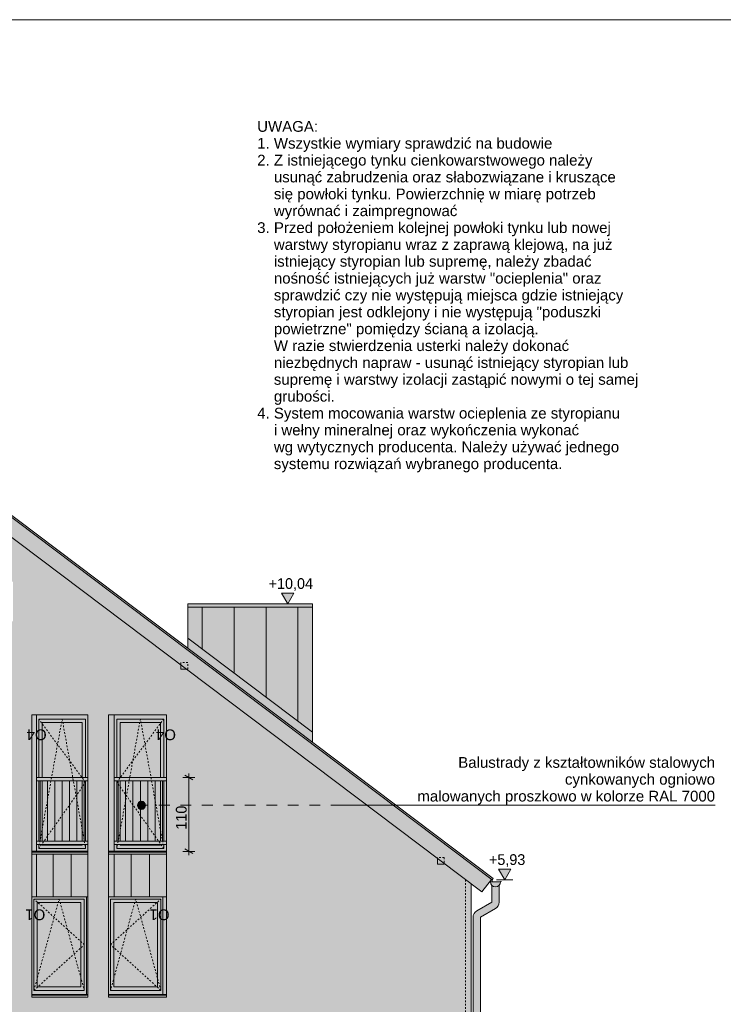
# Model space of a CAD drawing. Extents: x -613240 to -325500, y -25863 to 152403.
# Tile 28 of 254: x -451685 to -441204, y -8258 to 6403. Entities that reach past the tile are written whole.
import ezdxf

# ---------------------------------------------------------------- set-up
doc = ezdxf.new("R2010")
doc.units = 0
doc.header["$MEASUREMENT"] = 0
doc.linetypes.add('Hidden Line', pattern=[50, 25, -25])
doc.linetypes.add('Przerywana', pattern=[320, 160, -160])
doc.layers.add('A-Opisy', color=7, linetype='Continuous')
doc.layers.add('INWENT WYMIARY', color=7, linetype='Continuous')
for name, color, linetype, lineweight in [('A-Opisy_Nr_Pióra__21', 7, 'Continuous', 9), ('Arch balustrady_Nr_Pióra__41', 7, 'Continuous', 15), ('Arch dachowki_Nr_Pióra__21', 7, 'Continuous', 9), ('Arch okna_Nr_Pióra__5', 7, 'Continuous', 13), ('Arch opisy okien_Nr_Pióra__21', 7, 'Continuous', 9), ('Arch opisy_Nr_Pióra__21', 7, 'Continuous', 9), ('Arch rynny_Nr_Pióra__5', 7, 'Continuous', 13), ('ARCH TABELA_Nr_Pióra__21', 7, 'Continuous', 9), ('Arch wykończenie_Nr_Pióra__41', 7, 'Continuous', 15), ('INWENT KONST. DREWNIANA_Nr_Pióra__21', 7, 'Continuous', 9), ('INWENT RURY SPUSTOWE_Nr_Pióra__21', 7, 'Continuous', 9), ('INWENT WYMIARY_Nr_Pióra__21', 7, 'Continuous', 9), ('INWENT. OKNA_Nr_Pióra__5', 7, 'Continuous', 13), ('INWENT.ŚCIANY_Nr_Pióra__21', 7, 'Continuous', 9)]:
    doc.layers.add(name, color=color, linetype=linetype, lineweight=lineweight)
doc.layers.add('arch wypelnienia_Nr_Pióra__119', color=7, linetype='Continuous', lineweight=13, true_color=0xd9d1d0)
doc.layers.add('arch wypelnienia_Nr_Pióra__2', color=7, linetype='Continuous', lineweight=13, true_color=0x7f7f7f)
doc.styles.add('GENERATED_STYLE_1', font='txt')
doc.styles.add('GENERATED_STYLE_10', font='arial.ttf')
doc.styles.add('GENERATED_STYLE_12', font='arial.ttf')
doc.dimstyles.new('GENERATED_STYLE__3', dxfattribs={"dimtxt": 160.000002, "dimasz": 91.2, "dimexe": 0.18, "dimexo": 0, "dimgap": 0.09, "dimtad": 1, "dimdec": 0, "dimlfac": 0.1, "dimzin": 0, "dimdsep": 46, "dimtxsty": 'GENERATED_STYLE_1', "dimblk": 'ARROWHEAD_2', "dimblk1": 'ARROWHEAD_2', "dimblk2": 'ARROWHEAD_2', "dimcen": 0.09, "dimclrd": 7, "dimclre": 7, "dimclrt": 7, "dimazin": 0, "dimtfac": 1, "dimtdec": 4, "dimtmove": 0, "dimatfit": 3, "dimfxl": 0, "dimtolj": 1, "dimtzin": 0, "dimarcsym": 0})
doc.dimstyles.new('GENERATED_STYLE__4', dxfattribs={"dimtxt": 160.000002, "dimasz": 91.2, "dimexe": 0.18, "dimexo": 0, "dimgap": 0.09, "dimtad": 1, "dimdec": 0, "dimlfac": 0.1, "dimzin": 0, "dimdsep": 46, "dimtxsty": 'GENERATED_STYLE_1', "dimblk": 'ARROWHEAD_2', "dimblk1": 'ARROWHEAD_2', "dimblk2": 'ARROWHEAD_2', "dimcen": 0.09, "dimclrd": 7, "dimclre": 7, "dimclrt": 7, "dimazin": 0, "dimtfac": 1, "dimtdec": 4, "dimtmove": 2, "dimatfit": 3, "dimfxl": 0, "dimtolj": 1, "dimtzin": 0, "dimarcsym": 0})

# ---------------------------------------------------------------- blocks, each defined once
blk = doc.blocks.new('Wymiary_56', base_point=(-444461, -6404))
at = {"layer": 'INWENT WYMIARY_Nr_Pióra__21', "linetype": 'Continuous'}
blk.add_hatch(color=256, dxfattribs=at).paths.add_polyline_path([(-444461, -6404), (-444554, -6244), (-444368, -6244)], flags=0)
for p, q in [((-444461, -6404), (-444554, -6244)), ((-444554, -6244), (-444368, -6244)), ((-444368, -6244), (-444461, -6404)), ((-444461, -6404), (-444581, -6404)), ((-444461, -6404), (-444341, -6404))]:
    blk.add_line(p, q, dxfattribs=at)
at = {"layer": 'INWENT WYMIARY_Nr_Pióra__21', "insert": (-444695, -6212), "char_height": 160, "attachment_point": 7, "style": 'GENERATED_STYLE_1'}
blk.add_mtext('{+5,93}', dxfattribs=at)
blk = doc.blocks.new('Wymiary_60', base_point=(-447693, -2295))
at = {"layer": 'INWENT WYMIARY_Nr_Pióra__21', "linetype": 'Continuous'}
blk.add_hatch(color=256, dxfattribs=at).paths.add_polyline_path([(-447693, -2295), (-447785, -2135), (-447600, -2135)], flags=0)
for p, q in [((-447693, -2295), (-447785, -2135)), ((-447785, -2135), (-447600, -2135)), ((-447600, -2135), (-447693, -2295)), ((-447693, -2295), (-447813, -2295)), ((-447693, -2295), (-447573, -2295))]:
    blk.add_line(p, q, dxfattribs=at)
at = {"layer": 'INWENT WYMIARY_Nr_Pióra__21', "insert": (-447977, -2103), "char_height": 160, "attachment_point": 7, "style": 'GENERATED_STYLE_1'}
blk.add_mtext('{+10,04}', dxfattribs=at)
blk = doc.blocks.new('*D754')
at = {"layer": 'INWENT WYMIARY_Nr_Pióra__21', "linetype": 'Continuous'}
for p, q in [((-456443, -5845), (-456323, -5914)), ((-456293, -5880), (-456473, -5880)), ((-456293, -5980), (-456473, -5980)), ((-456443, -5945), (-456323, -6014)), ((-456383, -5980), (-456383, -5880)), ((-456383, -6038), (-456383, -5980))]:
    blk.add_line(p, q, dxfattribs=at)
at = {"layer": 'INWENT WYMIARY_Nr_Pióra__21', "char_height": 160, "attachment_point": 7, "rotation": 90, "style": 'GENERATED_STYLE_1'}
for s, insert in [('{100}', (-456415, -5533)), ('{10}', (-456415, -6219))]:
    blk.add_mtext(s, dxfattribs=dict(at, insert=insert))
blk = doc.blocks.new('ARROWHEAD_2')
at = {"color": 0, "linetype": 'Continuous', "lineweight": 0}
for p, q in [((0, 0), (-1, 0)), ((-0.38, -0.66), (0.38, 0.66))]:
    blk.add_line(p, q, dxfattribs=at)
blk = doc.blocks.new('*D755')
at = {"layer": 'INWENT WYMIARY_Nr_Pióra__21', "linetype": 'Continuous'}
for p, q in [((-456383, -4880), (-456383, -4821)), ((-456293, -4880), (-456473, -4880)), ((-456323, -4914), (-456443, -4845)), ((-456383, -5880), (-456383, -4880)), ((-456443, -5845), (-456323, -5914)), ((-456293, -5880), (-456473, -5880))]:
    blk.add_line(p, q, dxfattribs=at)
at = {"layer": 'INWENT WYMIARY_Nr_Pióra__21', "char_height": 160, "attachment_point": 7, "rotation": 90, "style": 'GENERATED_STYLE_1'}
for s, insert in [('{100}', (-456415, -5533)), ('{10}', (-456415, -6219))]:
    blk.add_mtext(s, dxfattribs=dict(at, insert=insert))
blk = doc.blocks.new('*D756')
at = {"layer": 'INWENT WYMIARY_Nr_Pióra__21', "linetype": 'Continuous'}
for p, q in [((-449164, -4880), (-449164, -4821)), ((-449074, -4880), (-449254, -4880)), ((-449104, -4914), (-449224, -4845)), ((-449164, -5980), (-449164, -4880)), ((-449074, -5980), (-449254, -5980)), ((-449224, -5945), (-449104, -6014)), ((-449164, -6038), (-449164, -5980))]:
    blk.add_line(p, q, dxfattribs=at)
at = {"layer": 'INWENT WYMIARY_Nr_Pióra__21', "insert": (-449196, -5657), "char_height": 160, "attachment_point": 7, "rotation": 90, "style": 'GENERATED_STYLE_1'}
blk.add_mtext('{110}', dxfattribs=at)
blk = doc.blocks.new('Linia_196', base_point=(-446890, -5295))
at = {"layer": 'A-Opisy_Nr_Pióra__21', "linetype": 'Continuous'}
blk.add_hatch(color=256, dxfattribs=at).paths.add_polyline_path([(-449811, -5295), (-449815, -5272), (-449828, -5252), (-449848, -5239), (-449871, -5235), (-449894, -5239), (-449913, -5252), (-449926, -5272), (-449931, -5295), (-449926, -5318), (-449913, -5337), (-449894, -5350), (-449871, -5355), (-449848, -5350), (-449828, -5337), (-449815, -5318)], flags=0)
at = {"layer": 'A-Opisy_Nr_Pióra__21', "linetype": 'Przerywana'}
blk.add_line((-446890, -5295), (-449811, -5295), dxfattribs=at)
at = {"layer": 'A-Opisy_Nr_Pióra__21', "linetype": 'Continuous'}
blk.add_circle((-449871, -5295), 60, dxfattribs=at)

msp = doc.modelspace()

# ---------------------------------------------------------------- hatches: boundary and pattern name
at = {"layer": 'arch wypelnienia_Nr_Pióra__119', "linetype": 'Continuous', "lineweight": 0, "true_color": 0x363434}
h = msp.add_hatch(color=250, dxfattribs=at)
h.paths.add_polyline_path([(-459478.6, -6603), (-459522.2, -6578.7), (-459522.2, -12269.6), (-444962.2, -12269.6), (-444962.2, -6462.4), (-445362.2, -6160.9), (-445362.2, -6169.6), (-445462.2, -6169.6), (-445462.2, -6085.5), (-449197.9, -3269.6), (-449282.2, -3269.6), (-449282.2, -3206.1), (-455129.2, 1201.4), (-457565.2, -3169.6), (-457512.2, -3169.6), (-457512.2, -3269.6), (-457612.2, -3269.6), (-457612.2, -3253.9), (-459153.5, -6019.6), (-459107.2, -6019.6), (-459107.2, -6119.6), (-459207.2, -6119.6), (-459207.2, -6116)], flags=0)
h.paths.add_polyline_path([(-454917.2, -5979.6), (-454917.2, -3949.6), (-454137.2, -3949.6), (-454137.2, -5979.6), (-454137.2, -6659.6), (-454132.2, -6659.6), (-454132.2, -8150.6), (-454932.2, -8150.6), (-454932.2, -6659.6), (-454917.2, -6659.6)], flags=0)
h.paths.add_polyline_path([(-452652.2, -5979.6), (-452652.2, -3949.6), (-451832.2, -3949.6), (-451832.2, -5979.6), (-451832.2, -6659.6), (-451832.2, -8150.6), (-452652.2, -8150.6), (-452652.2, -6659.6)], flags=0)
h.paths.add_polyline_path([(-450362.2, -5979.6), (-450362.2, -3949.6), (-449497.2, -3949.6), (-449497.2, -5979.6), (-449497.2, -6020.6), (-449497.2, -6659.6), (-449497.2, -8150.6), (-450362.2, -8150.6), (-450362.2, -6659.6)], flags=0)
h.paths.add_polyline_path([(-456047.2, -6659.6), (-456047.2, -3949.6), (-455287.2, -3949.6), (-455287.2, -5979.6), (-455287.2, -6659.6)], flags=0)
h.paths.add_polyline_path([(-454492.2, -2554.6), (-454492.2, -1964.6), (-454002.2, -1964.6), (-454002.2, -2554.6)], flags=0)
h.paths.add_polyline_path([(-454367.2, -11239.6), (-454367.2, -8659.6), (-453577.2, -8659.6), (-453577.2, -11239.6)], flags=0)
h.paths.add_polyline_path([(-453792.2, -8150.6), (-453792.2, -6659.6), (-453787.2, -6659.6), (-453787.2, -5979.6), (-453787.2, -3949.6), (-453027.2, -3949.6), (-452992.2, -3949.6), (-452992.2, -6659.6), (-452992.2, -8150.6)], flags=0)
h.paths.add_polyline_path([(-453382.2, -1964.6), (-452892.2, -1964.6), (-452892.2, -2554.6), (-453382.2, -2554.6)], flags=0)
h.paths.add_polyline_path([(-452272.2, -1964.6), (-451782.2, -1964.6), (-451782.2, -2554.6), (-452272.2, -2554.6)], flags=0)
h.paths.add_polyline_path([(-451502.2, -6659.6), (-451502.2, -5979.6), (-451502.2, -3949.6), (-450672.2, -3949.6), (-450672.2, -5979.6), (-450672.2, -6659.6), (-450672.2, -8150.6), (-451502.2, -8150.6)], flags=0)
h.paths.add_polyline_path([(-451142.2, -8659.6), (-450342.2, -8659.6), (-450342.2, -11239.6), (-451142.2, -11239.6)], flags=0)
at = {"layer": 'arch wypelnienia_Nr_Pióra__2', "linetype": 'Continuous'}
for points in [[(-459693.6, -6496.3), (-459671.8, -6508.5), (-459666.2, -6498.5), (-459478.6, -6603), (-459207.2, -6116), (-459207.2, -6119.6), (-459107.2, -6119.6), (-459107.2, -6019.6), (-459153.5, -6019.6), (-457612.2, -3253.9), (-457612.2, -3269.6), (-457512.2, -3269.6), (-457512.2, -3169.6), (-457565.2, -3169.6), (-455129.2, 1201.4), (-449282.2, -3206.1), (-449282.2, -3269.6), (-449197.9, -3269.6), (-445462.2, -6085.5), (-445462.2, -6169.6), (-445362.2, -6169.6), (-445362.2, -6160.9), (-444799.7, -6584.9), (-444658.4, -6397.4), (-444649.2, -6404.3), (-444634.2, -6384.4), (-455194.8, 1576.6), (-455802.9, 485.6)], [(-449182.2, -2344.6), (-449182.2, -2955.9), (-447322.3, -4357.9), (-447322.2, -4357.8), (-447322.2, -2344.6), (-447322.2, -2294.6), (-449182.2, -2294.6)], [(-451502.2, -5979.6), (-451502.2, -6659.6), (-450692.2, -6659.6), (-450692.2, -8109.6), (-450672.2, -8109.6), (-450672.2, -6659.6), (-450672.2, -5979.6), (-451432.2, -5979.6), (-451432.2, -3949.6), (-451502.2, -3949.6)], [(-450362.2, -5979.6), (-450362.2, -6659.6), (-449552.2, -6659.6), (-449552.2, -8150.6), (-449497.2, -8150.6), (-449497.2, -6659.6), (-449497.2, -5979.6), (-450277.2, -5979.6), (-450277.2, -3949.6), (-450362.2, -3949.6)], [(-444932.2, -6962.5), (-444932.2, -12862.2, 0.2679492), (-444877.2, -12957.4), (-444787.9, -13009), (-444732.9, -12913.7), (-444822.2, -12862.2), (-444822.2, -6962.5), (-444598.6, -6833.3, 0.2679492), (-444543.6, -6738.1), (-444543.6, -6484.3, 0.189103), (-444523.6, -6433.3), (-444673.6, -6433.3, 0.189103), (-444653.6, -6484.3), (-444653.6, -6738.1), (-444877.2, -6867.2, 0.2679492)]]:
    msp.add_hatch(color=256, dxfattribs=at).paths.add_polyline_path(points, flags=0)
h = msp.add_hatch(color=256, dxfattribs=at)
h.paths.add_polyline_path([(-451432.2, -5979.6), (-450672.2, -5979.6), (-450672.2, -3949.6), (-451432.2, -3949.6)], flags=0)
h.paths.add_polyline_path([(-451352.2, -4929.6), (-450752.2, -4929.6), (-450752.2, -4999.6), (-450752.2, -5829.6), (-451352.2, -5829.6), (-451352.2, -4999.6)], flags=0)
h.paths.add_polyline_path([(-451352.2, -5879.6), (-450752.2, -5879.6), (-450752.2, -5889.6), (-451352.2, -5889.6)], flags=0)
h.paths.add_polyline_path([(-451352.2, -4059.6), (-450752.2, -4059.6), (-450752.2, -4879.6), (-451352.2, -4879.6)], flags=0)
h = msp.add_hatch(color=256, dxfattribs=at)
h.paths.add_polyline_path([(-450277.2, -5979.6), (-449497.2, -5979.6), (-449497.2, -3949.6), (-450277.2, -3949.6)], flags=0)
h.paths.add_polyline_path([(-450187.2, -4059.6), (-449587.2, -4059.6), (-449587.2, -4879.6), (-450187.2, -4879.6)], flags=0)
h.paths.add_polyline_path([(-449587.2, -5829.6), (-450187.2, -5829.6), (-450187.2, -4999.6), (-450187.2, -4929.6), (-449587.2, -4929.6), (-449587.2, -4999.6)], flags=0)
h.paths.add_polyline_path([(-450187.2, -5889.6), (-450187.2, -5879.6), (-449587.2, -5879.6), (-449587.2, -5889.6)], flags=0)
at = {"layer": 'arch wypelnienia_Nr_Pióra__2', "linetype": 'Continuous', "lineweight": 0, "true_color": 0x1f1f1f}
for points in [[(-450752.2, -4879.6), (-450752.2, -4059.6), (-451352.2, -4059.6), (-451352.2, -4879.6)], [(-449587.2, -4879.6), (-449587.2, -4059.6), (-450187.2, -4059.6), (-450187.2, -4879.6)], [(-451352.2, -5829.6), (-450752.2, -5829.6), (-450752.2, -4929.6), (-451352.2, -4929.6)], [(-450187.2, -5829.6), (-449587.2, -5829.6), (-449587.2, -4929.6), (-450187.2, -4929.6)], [(-451352.2, -5879.6), (-451352.2, -5889.6), (-450752.2, -5889.6), (-450752.2, -5879.6)], [(-450187.2, -5889.6), (-449587.2, -5889.6), (-449587.2, -5879.6), (-450187.2, -5879.6)], [(-451422.2, -7999.6), (-450772.2, -7999.6), (-450772.2, -6739.6), (-451422.2, -6739.6)], [(-450282.2, -7999.6), (-449632.2, -7999.6), (-449632.2, -6739.6), (-450282.2, -6739.6)]]:
    msp.add_hatch(color=250, dxfattribs=at).paths.add_polyline_path(points, flags=0)
at = {"layer": 'arch wypelnienia_Nr_Pióra__2', "linetype": 'Continuous'}
h = msp.add_hatch(color=256, dxfattribs=at)
h.paths.add_polyline_path([(-451502.2, -8150.6), (-450692.2, -8150.6), (-450692.2, -6659.6), (-451502.2, -6659.6)], flags=0)
h.paths.add_polyline_path([(-451422.2, -7999.6), (-450772.2, -7999.6), (-450772.2, -6739.6), (-451422.2, -6739.6)], flags=0)
h = msp.add_hatch(color=256, dxfattribs=at)
h.paths.add_polyline_path([(-450362.2, -8150.6), (-449552.2, -8150.6), (-449552.2, -6659.6), (-450362.2, -6659.6)], flags=0)
h.paths.add_polyline_path([(-449632.2, -7999.6), (-449632.2, -6739.6), (-450282.2, -6739.6), (-450282.2, -7999.6)], flags=0)

# ---------------------------------------------------------------- linework, layer by layer
at = {"layer": 'A-Opisy_Nr_Pióra__21', "linetype": 'Continuous'}
msp.add_line((-446890.2, -5294.6), (-441327, -5294.6), dxfattribs=at)
at = {"layer": 'Arch balustrady_Nr_Pióra__41', "linetype": 'Continuous'}
for p, q in [((-451432.2, -4879.6), (-450672.2, -4879.6)), ((-451432.2, -4929.6), (-450672.2, -4929.6)), ((-451382.2, -5829.6), (-451382.2, -4929.6)), ((-451272.2, -5829.6), (-451272.2, -4929.6)), ((-451162.2, -5829.6), (-451162.2, -4929.6)), ((-451052.2, -5829.6), (-451052.2, -4929.6)), ((-450942.2, -5829.6), (-450942.2, -4929.6)), ((-450832.2, -5829.6), (-450832.2, -4929.6)), ((-450722.2, -5829.6), (-450722.2, -4929.6)), ((-450277.2, -4879.6), (-449497.2, -4879.6)), ((-450277.2, -4929.6), (-449497.2, -4929.6)), ((-450217.2, -5829.6), (-450217.2, -4929.6)), ((-450107.2, -5829.6), (-450107.2, -4929.6)), ((-449997.2, -5829.6), (-449997.2, -4929.6)), ((-449887.2, -5829.6), (-449887.2, -4929.6)), ((-449777.2, -5829.6), (-449777.2, -4929.6)), ((-449667.2, -5829.6), (-449667.2, -4929.6)), ((-449557.2, -5829.6), (-449557.2, -4929.6)), ((-451432.2, -5829.6), (-450672.2, -5829.6)), ((-450277.2, -5829.6), (-449497.2, -5829.6)), ((-451432.2, -5879.6), (-450672.2, -5879.6)), ((-450277.2, -5879.6), (-449497.2, -5879.6))]:
    msp.add_line(p, q, dxfattribs=at)
at = {"layer": 'Arch dachowki_Nr_Pióra__21', "linetype": 'Continuous'}
for p, q in [((-444634.2, -6384.4), (-455194.9, 1576.7)), ((-444649.2, -6404.3), (-455187, 1539.4)), ((-448964.7, -2969.6), (-448964.7, -2344.6)), ((-448489.7, -3327.7), (-448489.7, -2344.6)), ((-444649.2, -6404.3), (-444634.2, -6384.4))]:
    msp.add_line(p, q, dxfattribs=at)
at = {"layer": 'Arch okna_Nr_Pióra__5', "linetype": 'Hidden Line'}
for p, q in [((-450702.2, -4949.6), (-451402.2, -4009.6)), ((-451402.2, -5939.6), (-451052.2, -4009.6)), ((-451052.2, -4009.6), (-450702.2, -5939.6)), ((-450237.2, -4949.6), (-449537.2, -4009.6)), ((-449887.2, -4009.6), (-450237.2, -5939.6)), ((-449537.2, -5939.6), (-449887.2, -4009.6)), ((-451402.2, -5939.6), (-450702.2, -4949.6)), ((-449537.2, -5939.6), (-450237.2, -4949.6)), ((-451472.2, -8049.6), (-451097.2, -6689.6)), ((-450722.2, -7369.6), (-451472.2, -6689.6)), ((-451097.2, -6689.6), (-450722.2, -8049.6)), ((-449957.2, -6689.6), (-450332.2, -8049.6)), ((-450332.2, -7369.6), (-449582.2, -6689.6)), ((-449582.2, -8049.6), (-449957.2, -6689.6)), ((-451472.2, -8049.6), (-450722.2, -7369.6)), ((-449582.2, -8049.6), (-450332.2, -7369.6))]:
    msp.add_line(p, q, dxfattribs=at)
at = {"layer": 'Arch rynny_Nr_Pióra__5', "linetype": 'Continuous'}
for p, q in [((-455129.2, 1201.4), (-444799.7, -6584.9)), ((-444658.4, -6397.4), (-444799.7, -6584.9)), ((-444673.6, -6433.3), (-444523.6, -6433.3)), ((-444649.2, -6404.3), (-444649.2, -6433.3))]:
    msp.add_line(p, q, dxfattribs=at)
for centre, radius, start, end in [((-444598.6, -6433.3), 75, 180, 0), ((-444518.6, -6433.3), 5, 0, 180)]:
    msp.add_arc(centre, radius, start, end, dxfattribs=at)
at = {"layer": 'ARCH TABELA_Nr_Pióra__21', "linetype": 'Continuous'}
msp.add_line((-463239.9, 6402.6), (-422489.9, 6402.6), dxfattribs=at)
at = {"layer": 'Arch wykończenie_Nr_Pióra__41', "linetype": 'Continuous'}
msp.add_line((-444962.2, -12269.6), (-444962.2, -6462.4), dxfattribs=at)
at = {"layer": 'INWENT KONST. DREWNIANA_Nr_Pióra__21', "linetype": 'Hidden Line'}
for p, q in [((-449182.2, -3169.6), (-449282.2, -3169.6)), ((-449282.2, -3193.4), (-449282.2, -3169.6)), ((-449182.2, -3268.8), (-449182.2, -3169.6)), ((-445362.2, -6069.6), (-445462.2, -6069.6)), ((-445362.2, -6148.4), (-445362.2, -6069.6))]:
    msp.add_line(p, q, dxfattribs=at)
at = {"layer": 'INWENT KONST. DREWNIANA_Nr_Pióra__21', "linetype": 'Continuous'}
for p, q in [((-449282.2, -3269.6), (-449282.2, -3193.4)), ((-449182.2, -3269.6), (-449282.2, -3269.6)), ((-449182.2, -3269.6), (-449182.2, -3268.8)), ((-445462.2, -6169.6), (-445462.2, -6069.6)), ((-445362.2, -6169.6), (-445362.2, -6148.4)), ((-445362.2, -6169.6), (-445462.2, -6169.6))]:
    msp.add_line(p, q, dxfattribs=at)
at = {"layer": 'INWENT RURY SPUSTOWE_Nr_Pióra__21', "linetype": 'Continuous'}
for p, q in [((-444653.6, -6484.3), (-444653.6, -6738.1)), ((-444543.6, -6484.3), (-444543.6, -6738.1)), ((-444653.6, -6738.1), (-444877.2, -6867.2)), ((-444598.6, -6833.3), (-444822.2, -6962.5)), ((-444932.2, -6962.5), (-444932.2, -12862.2)), ((-444822.2, -6962.5), (-444822.2, -12862.2))]:
    msp.add_line(p, q, dxfattribs=at)
for centre, start, end in [((-444653.6, -6738.1), 300, 0), ((-444822.2, -6962.5), 120, 180)]:
    msp.add_arc(centre, 110, start, end, dxfattribs=at)
at = {"layer": 'INWENT. OKNA_Nr_Pióra__5', "linetype": 'Continuous'}
for p, q in [((-451402.2, -4009.6), (-450702.2, -4009.6)), ((-451402.2, -4879.6), (-451402.2, -4009.6)), ((-451352.2, -4059.6), (-450752.2, -4059.6)), ((-451352.2, -4879.6), (-451352.2, -4059.6)), ((-450752.2, -4879.6), (-450752.2, -4059.6)), ((-450702.2, -4879.6), (-450702.2, -4009.6)), ((-450237.2, -4009.6), (-449537.2, -4009.6)), ((-450237.2, -4879.6), (-450237.2, -4009.6)), ((-450187.2, -4059.6), (-449587.2, -4059.6)), ((-450187.2, -4879.6), (-450187.2, -4059.6)), ((-449587.2, -4879.6), (-449587.2, -4059.6)), ((-449537.2, -4879.6), (-449537.2, -4009.6)), ((-451402.2, -4999.6), (-451402.2, -4929.6)), ((-451352.2, -4999.6), (-451352.2, -4929.6)), ((-450752.2, -4999.6), (-450752.2, -4929.6)), ((-450702.2, -4999.6), (-450702.2, -4929.6)), ((-450237.2, -4999.6), (-450237.2, -4929.6)), ((-450187.2, -4999.6), (-450187.2, -4929.6)), ((-449587.2, -4999.6), (-449587.2, -4929.6)), ((-449537.2, -4999.6), (-449537.2, -4929.6)), ((-451402.2, -5829.6), (-451402.2, -4999.6)), ((-451352.2, -5829.6), (-451352.2, -4999.6)), ((-450752.2, -5829.6), (-450752.2, -4999.6)), ((-450702.2, -5829.6), (-450702.2, -4999.6)), ((-450237.2, -5829.6), (-450237.2, -4999.6)), ((-450187.2, -5829.6), (-450187.2, -4999.6)), ((-449587.2, -5829.6), (-449587.2, -4999.6)), ((-449537.2, -5829.6), (-449537.2, -4999.6)), ((-451402.2, -5939.6), (-451402.2, -5879.6)), ((-451402.2, -5939.6), (-450702.2, -5939.6)), ((-451352.2, -5889.6), (-451352.2, -5879.6)), ((-451352.2, -5889.6), (-450752.2, -5889.6)), ((-450752.2, -5889.6), (-450752.2, -5879.6)), ((-450702.2, -5939.6), (-450702.2, -5879.6)), ((-450237.2, -5939.6), (-450237.2, -5879.6)), ((-450237.2, -5939.6), (-449537.2, -5939.6)), ((-450187.2, -5889.6), (-450187.2, -5879.6)), ((-450187.2, -5889.6), (-449587.2, -5889.6)), ((-449587.2, -5889.6), (-449587.2, -5879.6)), ((-449537.2, -5939.6), (-449537.2, -5879.6)), ((-451472.2, -6689.6), (-450722.2, -6689.6)), ((-451472.2, -6689.6), (-451472.2, -8049.6)), ((-451422.2, -6739.6), (-451422.2, -7999.6)), ((-451422.2, -6739.6), (-450772.2, -6739.6)), ((-450772.2, -6739.6), (-450772.2, -7999.6)), ((-450722.2, -6689.6), (-450722.2, -8049.6)), ((-450332.2, -6689.6), (-449582.2, -6689.6)), ((-450332.2, -6689.6), (-450332.2, -8049.6)), ((-450282.2, -6739.6), (-450282.2, -7999.6)), ((-450282.2, -6739.6), (-449632.2, -6739.6)), ((-449632.2, -6739.6), (-449632.2, -7999.6)), ((-449582.2, -6689.6), (-449582.2, -8049.6)), ((-451472.2, -8049.6), (-450722.2, -8049.6)), ((-451422.2, -7999.6), (-450772.2, -7999.6)), ((-450332.2, -8049.6), (-449582.2, -8049.6)), ((-450282.2, -7999.6), (-449632.2, -7999.6))]:
    msp.add_line(p, q, dxfattribs=at)
at = {"layer": 'INWENT.ŚCIANY_Nr_Pióra__21', "linetype": 'Continuous'}
for p, q in [((-449182.2, -2955.7), (-449182.2, -2294.6)), ((-449182.2, -2294.6), (-447322.2, -2294.6)), ((-449182.2, -2344.6), (-447322.2, -2344.6)), ((-448014.7, -3685.8), (-448014.7, -2344.6)), ((-447539.7, -4043.9), (-447539.7, -2344.6)), ((-447322.2, -4357.8), (-447322.2, -2294.6)), ((-449182.2, -2805.7), (-447322.2, -4207.8)), ((-451502.2, -6659.6), (-451502.2, -3949.6)), ((-451502.2, -3949.6), (-451432.2, -3949.6)), ((-451432.2, -3949.6), (-450672.2, -3949.6)), ((-451432.2, -5979.6), (-451432.2, -3949.6)), ((-450672.2, -4999.6), (-450672.2, -3949.6)), ((-450362.2, -6659.6), (-450362.2, -3949.6)), ((-450362.2, -3949.6), (-450277.2, -3949.6)), ((-450277.2, -3949.6), (-449497.2, -3949.6)), ((-450277.2, -5979.6), (-450277.2, -3949.6)), ((-449497.2, -4999.6), (-449497.2, -3949.6)), ((-450672.2, -5979.6), (-450672.2, -4999.6)), ((-449497.2, -6020.6), (-449497.2, -4999.6)), ((-451502.2, -5979.6), (-450672.2, -5979.6)), ((-450672.2, -5990.6), (-451502.2, -5990.6)), ((-450672.2, -5979.6), (-451432.2, -5979.6)), ((-450672.2, -5979.6), (-451432.2, -5979.6)), ((-450672.2, -5990.6), (-451432.2, -5990.6)), ((-450672.2, -8150.6), (-450672.2, -5979.6)), ((-450362.2, -5979.6), (-449497.2, -5979.6)), ((-449497.2, -5990.6), (-450362.2, -5990.6)), ((-449497.2, -5979.6), (-450277.2, -5979.6)), ((-450672.2, -6020.6), (-451502.2, -6020.6)), ((-451432.2, -6659.6), (-451432.2, -6020.6)), ((-451187.2, -6659.6), (-451187.2, -6020.6)), ((-450917.2, -6659.6), (-450917.2, -6020.6)), ((-449497.2, -6020.6), (-450362.2, -6020.6)), ((-450222.2, -6020.6), (-450277.2, -6020.6)), ((-450277.2, -6659.6), (-450277.2, -6020.6)), ((-450022.2, -6659.6), (-450022.2, -6020.6)), ((-449752.2, -6659.6), (-449752.2, -6020.6)), ((-449497.2, -8150.6), (-449497.2, -6020.6)), ((-451502.2, -8150.6), (-451502.2, -6659.6)), ((-450692.2, -6659.6), (-451502.2, -6659.6)), ((-451432.2, -6659.6), (-450672.2, -6659.6)), ((-450692.2, -8109.6), (-450692.2, -6659.6)), ((-450362.2, -8150.6), (-450362.2, -6659.6)), ((-449552.2, -6659.6), (-450362.2, -6659.6)), ((-450277.2, -6659.6), (-449497.2, -6659.6)), ((-449552.2, -8109.6), (-449552.2, -6659.6)), ((-450672.2, -8109.6), (-451502.2, -8109.6)), ((-450672.2, -8120.6), (-451502.2, -8120.6)), ((-450692.2, -8150.6), (-451502.2, -8150.6)), ((-450692.2, -8150.6), (-450672.2, -8150.6)), ((-449497.2, -8109.6), (-450362.2, -8109.6)), ((-449497.2, -8120.6), (-450362.2, -8120.6)), ((-449497.2, -8150.6), (-450362.2, -8150.6))]:
    msp.add_line(p, q, dxfattribs=at)
at = {"layer": 'INWENT.ŚCIANY_Nr_Pióra__21', "linetype": 'Hidden Line'}
msp.add_line((-445042.2, -6402.1), (-445042.2, -12269.6), dxfattribs=at)

# ---------------------------------------------------------------- block references
at = {"layer": 'A-Opisy', "linetype": 'Przerywana'}
msp.add_blockref('Linia_196', (-446890.2, -5294.6), dxfattribs=at)
at = {"layer": 'INWENT WYMIARY', "linetype": 'Continuous'}
for name, p in [('Wymiary_60', (-447692.7, -2294.6)), ('Wymiary_56', (-444461.1, -6404.3))]:
    msp.add_blockref(name, p, dxfattribs=at)

# ---------------------------------------------------------------- texts
at = {"layer": 'Arch opisy okien_Nr_Pióra__21', "linetype": 'Continuous', "char_height": 160, "rotation": 180, "style": 'GENERATED_STYLE_10'}
for s, insert, attachment_point in [('{ O4 }', (-451581.9, -4324.5), 3), ('{O4}', (-449357.5, -4324.5), 1), ('{ O1}', (-451601.9, -7004.5), 3), ('{O1}', (-449452.5, -7004.5), 1)]:
    msp.add_mtext(s, dxfattribs=dict(at, insert=insert, attachment_point=attachment_point))
at = {"layer": 'Arch opisy_Nr_Pióra__21', "linetype": 'Continuous', "char_height": 160, "style": 'GENERATED_STYLE_12'}
for s, insert, width, attachment_point, line_spacing_factor in [('{UWAGA:\\P1. Wszystkie wymiary sprawdzić na budowie\\P2. Z istniejącego tynku cienkowarstwowego należy \\P    usunąć zabrudzenia oraz słabozwiązane i kruszące \\P    się powłoki tynku. Powierzchnię w miarę potrzeb \\P    wyrównać i zaimpregnować\\P3. Przed położeniem kolejnej powłoki tynku lub nowej \\P    warstwy styropianu wraz z zaprawą klejową, na już \\P    istniejący styropian lub supremę, należy zbadać \\P    nośność istniejących już warstw "ocieplenia" oraz \\P    sprawdzić czy nie występują miejsca gdzie istniejący \\P    styropian jest odklejony i nie występują "poduszki \\P    powietrzne" pomiędzy ścianą a izolacją. \\P    W razie stwierdzenia usterki należy dokonać \\P    niezbędnych napraw - usunąć istniejący styropian lub\\P    supremę i warstwy izolacji zastąpić nowymi o tej samej \\P    grubości.\\P4. System mocowania warstw ocieplenia ze styropianu \\P    i wełny mineralnej oraz wykończenia wykonać \\P    wg wytycznych producenta. Należy używać jednego \\P    systemu rozwiązań wybranego producenta.}', (-448147.2, -337.2), 6280, 7, 0.941493), ('{Balustrady z kształtowników stalowych\\Pcynkowanych ogniowo\\Pmalowanych proszkowo w kolorze RAL 7000}', (-441327, -5286), 4936.021, 9, 0.940511)]:
    msp.add_mtext(s, dxfattribs=dict(at, insert=insert, width=width, attachment_point=attachment_point, line_spacing_factor=line_spacing_factor))

# ---------------------------------------------------------------- dimensions: what is measured, and where the dimension line sits
at = {"layer": 'INWENT WYMIARY', "linetype": 'Continuous'}
for base, p1, p2, dimstyle, picture, middle in [((-456382.7, -5979.6), (-449497.2, -5879.6), (-449497.2, -4879.6), 'GENERATED_STYLE__3', '*D755', (-456494.7, -5351.1)), ((-449164.2, -5979.6), (-449497.2, -5979.6), (-449497.2, -4879.6), 'GENERATED_STYLE__4', '*D756', (-449276.2, -5482.7)), ((-456382.7, -5979.6), (-449497.2, -5979.6), (-449497.2, -5879.6), 'GENERATED_STYLE__3', '*D754', (-456494.7, -6097.7))]:
    dim = msp.add_linear_dim(base=base, p1=p1, p2=p2, angle=90, dimstyle=dimstyle, dxfattribs=at)
    dim.commit()
    dim.dimension.update_dxf_attribs({"geometry": picture, "text_midpoint": middle})

doc.saveas('drawing.dxf')
